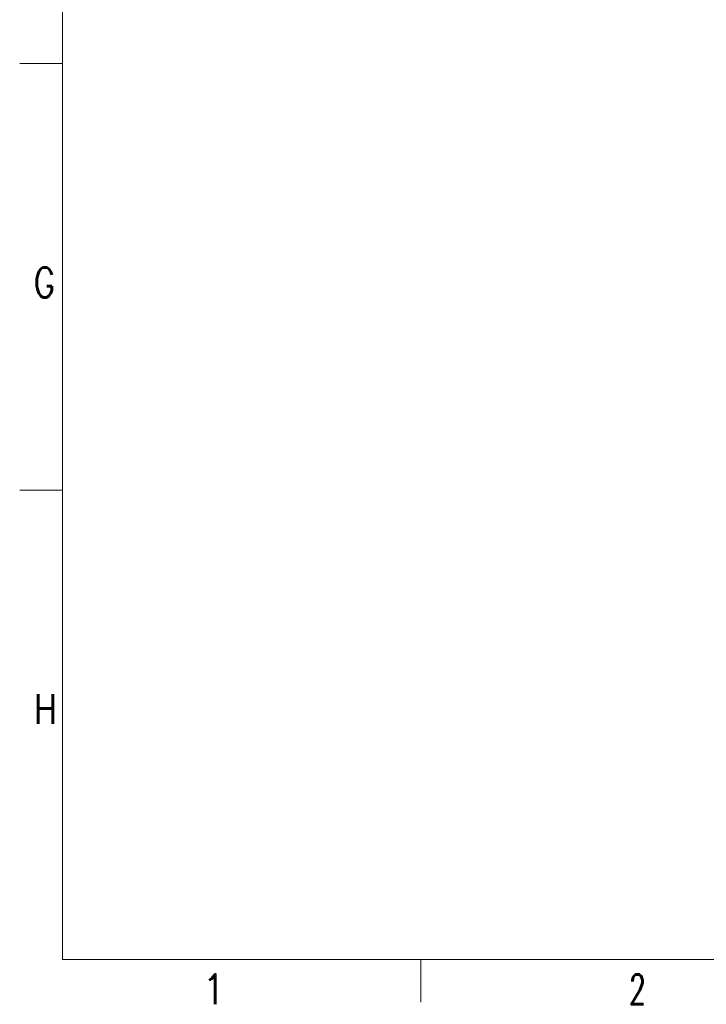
# Model space of a CAD drawing. Header units: inches. Extents: x 0 to 23760, y -13 to 16800.
# Tile 1 of 204: x 0 to 3217, y -11 to 4606. Entities that reach past the tile are written whole.
import ezdxf

# ---------------------------------------------------------------- set-up
doc = ezdxf.new("R2010")
doc.units = ezdxf.units.IN
doc.layers.add('210', color=7, linetype='Continuous', true_color=0xffffff)
doc.styles.add('latin_extended', font='simplex.shx')

msp = doc.modelspace()

# ---------------------------------------------------------------- linework, layer by layer
at = {"layer": '210', "color": 7, "linetype": 'Continuous', "lineweight": 18}
for p, q in [((200, 200), (200, 16600)), ((200, 4400), (0, 4400)), ((200, 2400), (0, 2400)), ((200, 200), (23560, 200)), ((1880, 0), (1880, 200))]:
    msp.add_line(p, q, dxfattribs=at)

# ---------------------------------------------------------------- texts
at = {"layer": '210', "color": 211, "linetype": 'Continuous', "lineweight": 18, "char_height": 140, "attachment_point": 7, "line_spacing_factor": 0.963855, "style": 'latin_extended'}
for s, insert in [('\\W0.7656;G', (67.11, 3303.644)), ('\\W0.8203;H', (67.11, 1303.644)), ('\\W0.9188;1', (855.328, -10.697)), ('\\W0.6563;2', (2855.328, -10.697))]:
    msp.add_mtext(s, dxfattribs=dict(at, insert=insert))

doc.saveas('drawing.dxf')
